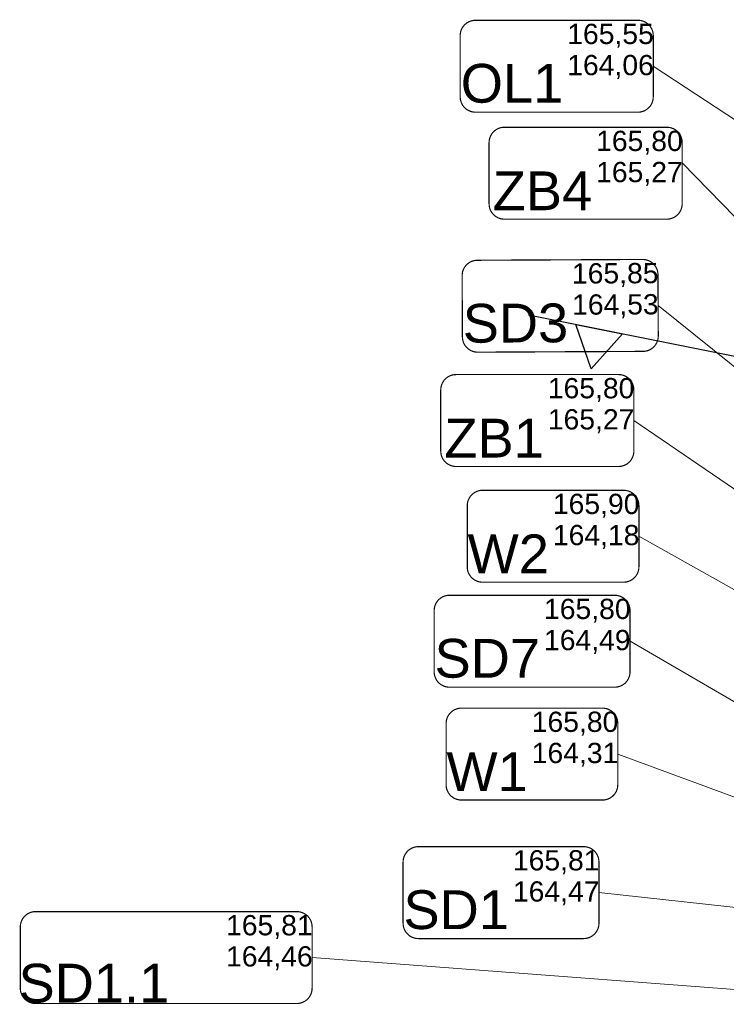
# Model space of a CAD drawing. Header units: millimetres. Extents: x 19047 to 276906, y -533553 to -451719.
# Tile 21 of 36: x 19367 to 37189, y -482709 to -457858. Entities that reach past the tile are written whole.
import ezdxf
from ezdxf.lldxf.tags import DXFTag

# ---------------------------------------------------------------- set-up
doc = ezdxf.new("R2010")
doc.units = ezdxf.units.MM
doc.header["$MEASUREMENT"] = 0
doc.layers.add('IS_Węzeł_sieci_kanalizacyjnej_-_opisy', color=7, linetype='Continuous')
doc.layers.add('PZT_Nr_pióra__21', color=7, linetype='Continuous', lineweight=25)
tags = doc.linetypes.add('SOLID', pattern=[10, 10, 0]).pattern_tags.tags
tags[6:7] = [DXFTag(74, 4), DXFTag(75, 0), DXFTag(340, '0'), DXFTag(46, 0.0), DXFTag(50, 0.0), DXFTag(44, 0.0), DXFTag(45, 0.0)]
tags[4:5] = [DXFTag(74, 4), DXFTag(75, 0), DXFTag(340, '0'), DXFTag(46, 0.0), DXFTag(50, 0.0), DXFTag(44, 0.0), DXFTag(45, 0.0)]

msp = doc.modelspace()

# ---------------------------------------------------------------- linework, layer by layer
at = {"layer": 'IS_Węzeł_sieci_kanalizacyjnej_-_opisy', "linetype": 'SOLID', "lineweight": 20, "ltscale": 10}
for p, q in [((35347, -459033), (47591, -467076)), ((36076, -461475), (52941, -478785)), ((35469, -465068), (54626, -480538)), ((34857, -467975), (48965, -477611)), ((34985, -470895), (53943, -481564)), ((34761, -473545), (45326, -479686)), ((34452, -476394), (40772, -478732)), ((33977, -479890), (48574, -481485)), ((26742, -481529), (48242, -483162))]:
    msp.add_line(p, q, dxfattribs=at)
at = {"layer": 'IS_Węzeł_sieci_kanalizacyjnej_-_opisy', "linetype": 'SOLID', "ltscale": 10}
for points in [[(30864, -460193, 30, 30, 0), (34960, -460193, 30, 30, 0.414214), (35347, -459807, 30, 30, 0), (35347, -458260, 30, 30, 0.414214), (34960, -457873, 30, 30, 0), (30864, -457873, 30, 30, 0.414214), (30477, -458260, 30, 30, 0), (30477, -459807, 30, 30, 0.414214), (30864, -460193, 30, 30, 0)], [(31593, -462893, 30, 30, 0), (35689, -462893, 30, 30, 0.414214), (36076, -462506, 30, 30, 0), (36076, -460960, 30, 30, 0.414214), (35689, -460573, 30, 30, 0), (31593, -460573, 30, 30, 0.414214), (31206, -460960, 30, 30, 0), (31206, -462506, 30, 30, 0.414214), (31593, -462893, 30, 30, 0)], [(30922, -466250, 30, 30, 0), (35088, -466230, 30, 30, 0.414214), (35473, -465842, 30, 30, 0), (35466, -464295, 30, 30, 0.414214), (35077, -463910, 30, 30, 0), (30911, -463930, 30, 30, 0.414214), (30526, -464319, 30, 30, 0), (30533, -465865, 30, 30, 0.414214), (30922, -466250, 30, 30, 0)], [(30374, -469135, 30, 30, 0), (34470, -469135, 30, 30, 0.414214), (34857, -468748, 30, 30, 0), (34857, -467201, 30, 30, 0.414214), (34470, -466815, 30, 30, 0), (30374, -466815, 30, 30, 0.414214), (29987, -467201, 30, 30, 0), (29987, -468748, 30, 30, 0.414214), (30374, -469135, 30, 30, 0)], [(31042, -472055, 30, 30, 0), (34598, -472055, 30, 30, 0.414214), (34985, -471669, 30, 30, 0), (34985, -470122, 30, 30, 0.414214), (34598, -469735, 30, 30, 0), (31042, -469735, 30, 30, 0.414214), (30655, -470122, 30, 30, 0), (30655, -471669, 30, 30, 0.414214), (31042, -472055, 30, 30, 0)], [(30208, -474705, 30, 30, 0), (34374, -474705, 30, 30, 0.414214), (34761, -474319, 30, 30, 0), (34761, -472772, 30, 30, 0.414214), (34374, -472385, 30, 30, 0), (30208, -472385, 30, 30, 0.414214), (29821, -472772, 30, 30, 0), (29821, -474319, 30, 30, 0.414214), (30208, -474705, 30, 30, 0)], [(30509, -477554, 30, 30, 0), (34065, -477554, 30, 30, 0.414214), (34452, -477167, 30, 30, 0), (34452, -475620, 30, 30, 0.414214), (34065, -475234, 30, 30, 0), (30509, -475234, 30, 30, 0.414214), (30122, -475620, 30, 30, 0), (30122, -477167, 30, 30, 0.414214), (30509, -477554, 30, 30, 0)], [(29424, -481050, 30, 30, 0), (33591, -481050, 30, 30, 0.414214), (33977, -480664, 30, 30, 0), (33977, -479117, 30, 30, 0.414214), (33591, -478730, 30, 30, 0), (29424, -478730, 30, 30, 0.414214), (29037, -479117, 30, 30, 0), (29037, -480664, 30, 30, 0.414214), (29424, -481050, 30, 30, 0)], [(19769, -482689, 30, 30, 0), (26355, -482689, 30, 30, 0.414214), (26742, -482302, 30, 30, 0), (26742, -480755, 30, 30, 0.414214), (26355, -480369, 30, 30, 0), (19769, -480369, 30, 30, 0.414214), (19382, -480755, 30, 30, 0), (19382, -482302, 30, 30, 0.414214), (19769, -482689, 30, 30, 0)]]:
    msp.add_lwpolyline(points, format="xyseb", dxfattribs=at)
at = {"layer": 'PZT_Nr_pióra__21', "linetype": 'Continuous', "flags": 128}
msp.add_lwpolyline([(32199, -465310), (96557, -478213)], dxfattribs=at)
msp.add_lwpolyline([(34569, -465785), (33779, -466670), (33392, -465549)], close=True, dxfattribs=at)

# ---------------------------------------------------------------- texts
at = {"layer": 'IS_Węzeł_sieci_kanalizacyjnej_-_opisy', "linetype": 'SOLID', "ltscale": 10}
for s, insert, char_height, attachment_point in [('\\fArial|b0|i0;165,55', (33177, -458568), 511.2, 7), ('\\fArial|b0|i0;OL1', (33077, -459967), 979.2, 9), ('\\fArial|b0|i0;164,06', (33177, -458748), 511.2, 1), ('{\\fArial|b0|i0|c0|p0;165,80}', (33906, -461268), 511.2, 7), ('{\\fArial|b0|i0|c0|p0;165,27}', (33906, -461448), 511.2, 1), ('{\\fArial|b0|i0|c0|p0;ZB4}', (33806, -462667), 979.2, 9), ('{\\fArial|b0|i0|c0|p0;165,80}', (32687, -467509), 511.2, 7), ('{\\fArial|b0|i0|c0|p0;165,27}', (32687, -467689), 511.2, 1), ('{\\fArial|b0|i0|c0|p0;ZB1}', (32587, -468909), 979.2, 9), ('\\fArial|b0|i0;165,90', (32815, -470430), 511.2, 7), ('\\fArial|b0|i0;164,18', (32815, -470610), 511.2, 1), ('\\fArial|b0|i0;W2', (32715, -471829), 979.2, 9), ('\\fArial|b0|i0;165,80', (32591, -473080), 511.2, 7), ('\\fArial|b0|i0;164,49', (32591, -473260), 511.2, 1), ('\\fArial|b0|i0;SD7', (32491, -474479), 979.2, 9), ('\\fArial|b0|i0;165,80', (32282, -475929), 511.2, 7), ('\\fArial|b0|i0;164,31', (32282, -476109), 511.2, 1), ('\\fArial|b0|i0;W1', (32182, -477328), 979.2, 9), ('\\fArial|b0|i0;165,81', (31807, -479425), 511.2, 7), ('\\fArial|b0|i0;164,47', (31807, -479605), 511.2, 1), ('\\fArial|b0|i0;SD1', (31707, -480824), 979.2, 9), ('{\\fArial|b0|i0|c0|p0;165,81}', (24572, -481063), 511.2, 7), ('{\\fArial|b0|i0|c0|p0;164,46}', (24572, -481243), 511.2, 1), ('{\\fArial|b0|i0|c0|p0;SD1.1}', (23139, -482679), 979.2, 9)]:
    msp.add_mtext(s, dxfattribs=dict(at, insert=insert, char_height=char_height, attachment_point=attachment_point))
at = {"layer": 'IS_Węzeł_sieci_kanalizacyjnej_-_opisy', "linetype": 'SOLID', "ltscale": 10, "rotation": 0.2711}
for s, insert, char_height, attachment_point in [('\\fArial|b0|i0;165,85', (33297, -464614), 511.2, 7), ('\\fArial|b0|i0;164,53', (33298, -464794), 511.2, 1), ('\\fArial|b0|i0;SD3', (33204, -466013), 979.2, 9)]:
    msp.add_mtext(s, dxfattribs=dict(at, insert=insert, char_height=char_height, attachment_point=attachment_point))

doc.saveas('drawing.dxf')
